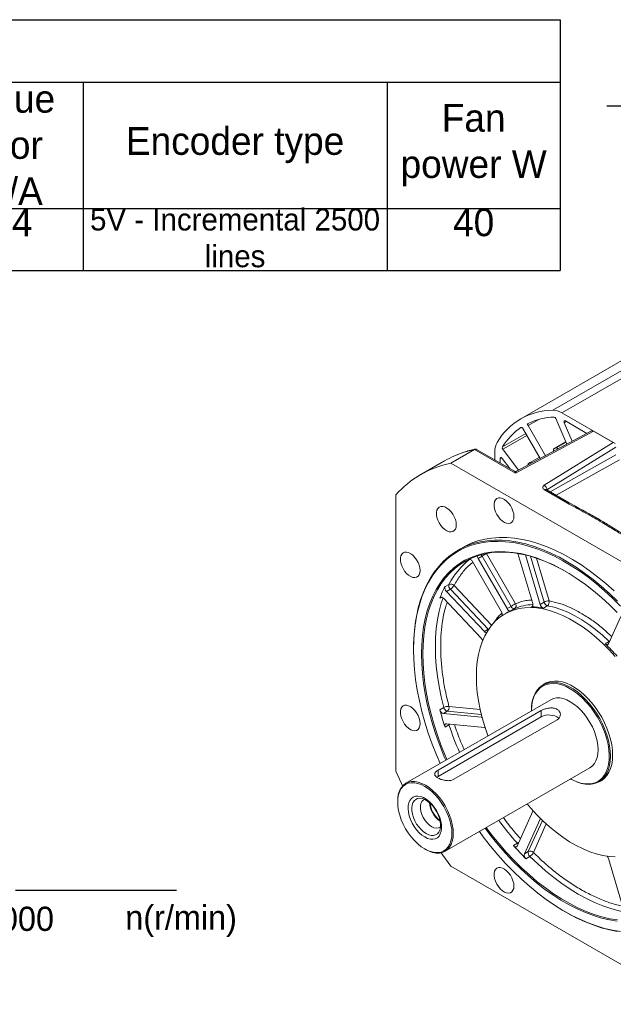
# Model space of a CAD drawing. Header units: inches. Extents: x 5451 to 9295, y -15947 to -4411.
# Tile 8 of 13: x 8607 to 8861, y -15683 to -15262. Entities that reach past the tile are written whole.
import ezdxf

# ---------------------------------------------------------------- set-up
doc = ezdxf.new("R2010")
doc.units = ezdxf.units.IN
doc.header["$MEASUREMENT"] = 0
doc.layers.add('尺寸标注', color=7, linetype='Continuous')
doc.layers.add('尺寸线', color=7, linetype='Continuous')
doc.styles.add('SLDTEXTSTYLE0', font='txt')

# ---------------------------------------------------------------- blocks, each defined once
blk = doc.blocks.new('*T49')
at = {"color": 0, "lineweight": -2}
for p, q in [((0, 0), (74.06, 0)), ((0, 0), (0, -26.66)), ((74.06, 0), (162.93, 0)), ((162.93, 0), (236.99, 0)), ((236.99, 0), (340.68, 0)), ((340.68, 0), (414.74, 0)), ((414.74, 0), (488.8, 0)), ((488.8, 0), (562.86, 0)), ((562.86, 0), (651.73, 0)), ((651.73, 0), (725.79, 0)), ((725.79, 0), (814.66, 0)), ((814.66, 0), (888.72, 0)), ((888.72, 0), (962.78, 0)), ((962.78, 0), (1036.84, 0)), ((1036.84, 0), (1166.84, 0)), ((1166.84, 0), (1240.9, 0)), ((1240.9, 0), (1240.9, -26.66)), ((0, -26.66), (74.06, -26.66)), ((0, -26.66), (0, -50.65)), ((74.06, -26.66), (162.93, -26.66)), ((162.93, -26.66), (236.99, -26.66)), ((162.93, -26.66), (162.93, -50.65)), ((236.99, -26.66), (340.68, -26.66)), ((340.68, -26.66), (414.74, -26.66)), ((340.68, -26.66), (340.68, -50.65)), ((414.74, -26.66), (488.8, -26.66)), ((414.74, -26.66), (414.74, -50.65)), ((488.8, -26.66), (562.86, -26.66)), ((488.8, -26.66), (488.8, -50.65)), ((562.86, -26.66), (651.73, -26.66)), ((651.73, -26.66), (725.79, -26.66)), ((651.73, -26.66), (651.73, -50.65)), ((725.79, -26.66), (814.66, -26.66)), ((814.66, -26.66), (888.72, -26.66)), ((814.66, -26.66), (814.66, -50.65)), ((888.72, -26.66), (962.78, -26.66)), ((888.72, -26.66), (888.72, -50.65)), ((962.78, -26.66), (1036.84, -26.66)), ((962.78, -26.66), (962.78, -50.65)), ((1036.84, -26.66), (1166.84, -26.66)), ((1036.84, -26.66), (1036.84, -50.65)), ((1166.84, -26.66), (1240.9, -26.66)), ((1166.84, -26.66), (1166.84, -50.65)), ((1240.9, -26.66), (1240.9, -50.65)), ((0, -50.65), (74.06, -50.65)), ((0, -50.65), (0, -80.71)), ((74.06, -50.65), (162.93, -50.65)), ((74.06, -50.65), (74.06, -80.71)), ((162.93, -50.65), (236.99, -50.65)), ((162.93, -50.65), (162.93, -80.71)), ((236.99, -50.65), (340.68, -50.65)), ((236.99, -50.65), (236.99, -80.71)), ((340.68, -50.65), (340.68, -80.71)), ((414.74, -50.65), (414.74, -80.71)), ((488.8, -50.65), (562.86, -50.65)), ((488.8, -50.65), (488.8, -80.71)), ((562.86, -50.65), (651.73, -50.65)), ((562.86, -50.65), (562.86, -80.71)), ((651.73, -50.65), (725.79, -50.65)), ((651.73, -50.65), (651.73, -80.71)), ((725.79, -50.65), (814.66, -50.65)), ((725.79, -50.65), (725.79, -80.71)), ((814.66, -50.65), (814.66, -80.71)), ((888.72, -50.65), (888.72, -80.71)), ((962.78, -50.65), (962.78, -80.71)), ((1036.84, -50.65), (1036.84, -80.71)), ((1166.84, -50.65), (1166.84, -80.71)), ((1240.9, -50.65), (1240.9, -80.71)), ((0, -80.71), (74.06, -80.71)), ((0, -80.71), (0, -107.37)), ((74.06, -80.71), (162.93, -80.71)), ((74.06, -80.71), (74.06, -107.37)), ((162.93, -80.71), (236.99, -80.71)), ((162.93, -80.71), (162.93, -107.37)), ((236.99, -80.71), (340.68, -80.71)), ((236.99, -80.71), (236.99, -107.37)), ((340.68, -80.71), (414.74, -80.71)), ((340.68, -80.71), (340.68, -107.37)), ((414.74, -80.71), (488.8, -80.71)), ((414.74, -80.71), (414.74, -107.37)), ((488.8, -80.71), (562.86, -80.71)), ((488.8, -80.71), (488.8, -107.37)), ((562.86, -80.71), (651.73, -80.71)), ((562.86, -80.71), (562.86, -107.37)), ((651.73, -80.71), (725.79, -80.71)), ((651.73, -80.71), (651.73, -107.37)), ((725.79, -80.71), (814.66, -80.71)), ((725.79, -80.71), (725.79, -107.37)), ((814.66, -80.71), (888.72, -80.71)), ((814.66, -80.71), (814.66, -107.37)), ((888.72, -80.71), (962.78, -80.71)), ((888.72, -80.71), (888.72, -107.37)), ((962.78, -80.71), (1036.84, -80.71)), ((962.78, -80.71), (962.78, -107.37)), ((1036.84, -80.71), (1166.84, -80.71)), ((1036.84, -80.71), (1036.84, -107.37)), ((1166.84, -80.71), (1240.9, -80.71)), ((1166.84, -80.71), (1166.84, -107.37)), ((1240.9, -80.71), (1240.9, -107.37)), ((0, -107.37), (74.06, -107.37)), ((74.06, -107.37), (162.93, -107.37)), ((162.93, -107.37), (236.99, -107.37)), ((236.99, -107.37), (340.68, -107.37)), ((340.68, -107.37), (414.74, -107.37)), ((414.74, -107.37), (488.8, -107.37)), ((488.8, -107.37), (562.86, -107.37)), ((562.86, -107.37), (651.73, -107.37)), ((651.73, -107.37), (725.79, -107.37)), ((725.79, -107.37), (814.66, -107.37)), ((814.66, -107.37), (888.72, -107.37)), ((888.72, -107.37), (962.78, -107.37)), ((962.78, -107.37), (1036.84, -107.37)), ((1036.84, -107.37), (1166.84, -107.37)), ((1166.84, -107.37), (1240.9, -107.37))]:
    blk.add_line(p, q, dxfattribs=at)
at = {"color": 0}
for s, insert, char_height, width, attachment_point in [('Motor specifications', (620.45, -13.33), 11.8497, 1240.7847, 5), ('No. of motor poles', (925.75, -53.69), 11.8497, 73.9403, 5), ('Torque factor Nm/A', (999.81, -53.69), 11.8497, 73.9403, 5), ('Power KW', (81.47, -38.65), 11.848, 162.8127, 5), ('Speed rpm', (251.81, -38.65), 11.848, 177.6248, 5), ('Current A', (570.26, -38.65), 11.848, 162.8127, 5), ('Torque N.m', (733.2, -38.65), 11.848, 162.8127, 5), ('Inertia Kg.m²', (851.69, -53.69), 11.8497, 73.9403, 5), ('Fan power W', (1203.87, -53.69), 11.8497, 73.9403, 5), ('{\\H0.9091x;Frequency} Hz', (377.71, -53.69), 11.8479, 73.9403, 5), ('Voltage V', (451.77, -53.69), 11.848, 73.9403, 5), ('Encoder type', (1101.84, -53.69), 11.8497, 129.88, 5), ('{\\H0.7955x;Operational rating}', (37.03, -50.71), 11.8479, 73.9403, 2), ('{\\H0.7955x;30 minutes overload}', (118.5, -50.71), 11.8479, 88.7524, 2), ('{\\H0.7955x;Operational rating}', (199.96, -50.71), 11.8479, 73.9403, 2), ('{\\H0.7955x;Max mechanical speed}', (288.84, -50.71), 11.8479, 103.5644, 2), ('{\\H0.7955x;Operational rating}', (525.83, -50.71), 11.8479, 73.9403, 2), ('{\\H0.7955x;30 minutes overload}', (607.29, -50.71), 11.8479, 88.7524, 2), ('{\\H0.7955x;Operational rating}', (688.76, -50.71), 11.8479, 73.9403, 2), ('{\\H0.7955x;30 minutes overload}', (770.23, -50.71), 11.8479, 88.7524, 2), ('{\\H0.7955x;5V - Incremental 2500 lines}', (1101.84, -80.77), 11.8497, 129.88, 2), ('11', (37.03, -80.77), 11.848, 73.9403, 2), ('15', (118.5, -80.77), 11.848, 88.7524, 2), ('1500', (199.96, -80.77), 11.848, 73.9403, 2), ('6000', (288.84, -80.77), 11.848, 103.5644, 2), ('100', (377.71, -80.77), 11.848, 73.9403, 2), ('380', (451.77, -80.77), 11.848, 73.9403, 2), ('21.6', (525.83, -80.77), 11.848, 73.9403, 2), ('29.1', (607.29, -80.77), 11.848, 88.7524, 2), ('70', (688.76, -80.77), 11.848, 73.9403, 2), ('96', (770.23, -80.77), 11.848, 88.7524, 2), ('0.0605', (851.69, -80.77), 11.85, 73.9403, 2), ('44444', (925.75, -80.77), 0.18, 73.9403, 2), ('3.24', (999.81, -80.77), 11.85, 73.9403, 2), ('40', (1203.87, -80.77), 11.85, 73.9403, 2)]:
    blk.add_mtext(s, dxfattribs=dict(at, insert=insert, char_height=char_height, width=width, attachment_point=attachment_point))

msp = doc.modelspace()

# ---------------------------------------------------------------- linework, layer by layer
at = {"color": 7, "linetype": 'Continuous', "lineweight": 15}
for p, q in [((8943.3083, -15362.159), (8821.6859, -15432.3527)), ((8839.3277, -15429.8076), (8862.1223, -15442.9634)), ((8841.4195, -15443.1856), (8836.7366, -15432.2338)), ((8840.2884, -15433.9868), (8843.6975, -15441.9596)), ((8849.9886, -15438.5737), (8840.7615, -15433.2484)), ((8819.4191, -15455.5365), (8852.7892, -15437.5768)), ((8852.0025, -15437.4898), (8819.8356, -15454.8019)), ((8830.0058, -15449.3284), (8822.6053, -15436.5103)), ((8824.8053, -15435.2392), (8832.2442, -15448.1237)), ((8852.7892, -15437.5768), (8861.2731, -15442.4733)), ((8861.2731, -15442.4733), (8831.7356, -15460.7544)), ((8840.9866, -15442.1733), (8835.8531, -15445.1361)), ((8791.739, -15451.3144), (8801.9213, -15445.4377)), ((8801.9213, -15445.4377), (8819.4191, -15455.5365)), ((8819.0604, -15454.7887), (8802.8241, -15445.418)), ((8810.6449, -15446.3794), (8810.6449, -15449.9318)), ((8814.0405, -15445.3467), (8820.7556, -15454.3068)), ((8832.9058, -15462.6908), (8862.4051, -15444.4333)), ((8835.8988, -15446.1568), (8835.8146, -15445.9889)), ((8835.8954, -15445.1164), (8836.7722, -15444.7966)), ((8789.0884, -15450.3349), (8778.906, -15456.2116)), ((8791.739, -15451.3144), (8894.039, -15510.3563)), ((8812.9077, -15449.3412), (8812.9077, -15451.2377)), ((8817.0097, -15453.6052), (8813.7835, -15449.3003)), ((8824.9005, -15451.6556), (8825.6156, -15451.0557)), ((8829.6545, -15448.7199), (8825.6541, -15451.0287)), ((8831.7938, -15462.6785), (8841.6411, -15468.3618)), ((8842.4409, -15468.2827), (8832.5936, -15462.5993)), ((8768.2185, -15583.0504), (8768.2185, -15464.9036)), ((8796.9012, -15487.3913), (8794.9213, -15488.534)), ((8799.5982, -15492.3909), (8799.3964, -15492.5293)), ((8813.4528, -15514.9407), (8801.0332, -15493.4294)), ((8805.1303, -15491.0633), (8803.4332, -15492.0428)), ((8803.4332, -15492.0428), (8815.8528, -15513.554)), ((8805.1303, -15491.0633), (8817.5498, -15512.5746)), ((8807.0617, -15489.9481), (8819.4812, -15511.4594)), ((8826.8184, -15511.4208), (8820.4296, -15489.9202)), ((8823.6678, -15490.5748), (8829.9541, -15511.7305)), ((8791.0052, -15503.1644), (8789.3082, -15504.1438)), ((8791.5959, -15505.2689), (8789.8989, -15506.2483)), ((8789.8989, -15506.2483), (8806.1258, -15523.3762)), ((8791.5959, -15505.2689), (8807.8228, -15522.3967)), ((8804.8269, -15526.248), (8788.6, -15509.1202)), ((8815.8528, -15513.554), (8817.5498, -15512.5746)), ((8819.0947, -15513.5258), (8817.3977, -15514.5052)), ((8829.9541, -15511.7305), (8831.6512, -15510.7511)), ((8833.0588, -15512.3012), (8831.3617, -15513.2807)), ((8815.3938, -15515.5129), (8814.8281, -15515.8394)), ((8859.2179, -15528.62), (8864.5263, -15516.8829)), ((8806.1258, -15523.3762), (8807.8228, -15522.3967)), ((8775.8553, -15530.6699), (8775.8553, -15530.9964)), ((8857.8104, -15528.5454), (8859.5074, -15527.566)), ((8832.9018, -15545.1957), (8831.205, -15546.175)), ((8834.4912, -15552.5222), (8772.5487, -15588.2721)), ((8788.7996, -15555.8339), (8787.1025, -15556.8134)), ((8786.3204, -15582.6555), (8830.4439, -15557.1899)), ((8830.4439, -15559.8845), (8786.3204, -15585.3502)), ((8790.2971, -15557.4628), (8788.6, -15558.4423)), ((8788.6, -15558.4423), (8804.8269, -15560.0449)), ((8837.2321, -15561.1077), (8793.1087, -15586.5733)), ((8826.2437, -15557.1395), (8826.2437, -15557.2822)), ((8830.4439, -15559.8845), (8830.4439, -15557.1899)), ((8789.3082, -15564.236), (8791.0052, -15563.2566)), ((8806.1258, -15564.4161), (8789.8989, -15562.8134)), ((8789.3442, -15617.3731), (8851.2868, -15581.6232)), ((8786.3204, -15585.3502), (8785.8262, -15585.6848)), ((8786.3204, -15582.6555), (8786.3204, -15585.3502)), ((8843.0392, -15586.3833), (8843.1628, -15586.4547)), ((8855.1386, -15587.644), (8856.8354, -15586.6647)), ((8769.067, -15595.9664), (8769.067, -15596.2929)), ((8820.097, -15615.1181), (8826.8184, -15600.2567)), ((8829.9541, -15603.5666), (8823.2327, -15618.4279)), ((8820.267, -15613.9395), (8818.57, -15614.919)), ((8780.6574, -15616.3752), (8780.9401, -15616.5385)), ((8823.2327, -15618.4279), (8824.9298, -15617.4485)), ((8823.8948, -15620.5395), (8825.5919, -15619.56)), ((8894.039, -15682.831), (8791.739, -15623.7891)), ((8865.9393, -15643.0758), (8859.2179, -15620.456)), ((8840.5917, -15643.1631), (8840.8744, -15643.3264))]:
    msp.add_line(p, q, dxfattribs=at)
at = {"color": 8, "linetype": 'Continuous', "lineweight": 15}
for p, q in [((8945.9506, -15364.8547), (8835.4084, -15428.6536)), ((8839.3277, -15429.8076), (8947.1965, -15367.5516)), ((8824.8053, -15435.2392), (8829.4146, -15432.579)), ((8841.1647, -15433.4811), (8840.2884, -15433.9868)), ((8823.8271, -15438.6265), (8813.8515, -15444.3839)), ((8821.7897, -15436.0584), (8821.8218, -15436.0398)), ((8814.0405, -15445.3467), (8824.2913, -15439.4305)), ((8835.8954, -15445.1164), (8840.9883, -15442.1771)), ((8841.0521, -15442.3264), (8836.7722, -15444.7966)), ((8839.9024, -15444.0021), (8841.3992, -15443.1382)), ((8813.4736, -15449.0145), (8812.9077, -15449.3412)), ((8834.316, -15463.5934), (8862.4051, -15447.783)), ((8863.869, -15449.8757), (8836.8611, -15465.0623)), ((8832.8369, -15462.7398), (8832.9058, -15462.6908)), ((8832.9058, -15462.6908), (8832.9058, -15462.7795)), ((8799.3964, -15492.5293), (8799.4723, -15492.4855)), ((8825.8225, -15491.1356), (8831.6512, -15510.7511)), ((8828.3993, -15491.9326), (8833.8278, -15510.2014)), ((8793.1602, -15503.6586), (8809.242, -15520.6332)), ((8787.1025, -15509.0206), (8787.7844, -15508.627)), ((8826.2748, -15512.7783), (8826.7869, -15512.4827)), ((8807.8228, -15522.3967), (8808.0272, -15522.2679)), ((8807.8228, -15522.3967), (8807.8932, -15522.4679)), ((8859.5074, -15527.566), (8859.6409, -15527.6848)), ((8790.9955, -15555.3528), (8804.3281, -15556.6696)), ((8790.2971, -15557.4628), (8804.8466, -15558.8998)), ((8804.8269, -15560.0449), (8805.0979, -15559.8886)), ((8830.9567, -15604.1227), (8824.9298, -15617.4485)), ((8832.6295, -15605.6871), (8827.1064, -15617.8988)), ((8829.9541, -15603.5666), (8830.2253, -15603.4101))]:
    msp.add_line(p, q, dxfattribs=at)
msp.add_line((8605.6542, -15634.0391), (8674.53, -15634.0391))
at = {"color": 7, "linetype": 'Continuous', "lineweight": 15, "flags": 128}
for points in [[(8824.8053, -15435.2392), (8824.7334, -15435.096), (8824.6806, -15434.9492), (8824.6489, -15434.8049), (8824.6397, -15434.6687), (8824.6534, -15434.5462), (8824.6894, -15434.4424), (8824.7462, -15434.3615), (8824.8216, -15434.3066)], [(8840.7615, -15433.2484), (8840.6112, -15433.1851), (8840.4717, -15433.1733), (8840.353, -15433.2139), (8840.2637, -15433.3039), (8840.2102, -15433.4369), (8840.1963, -15433.6033), (8840.223, -15433.7911), (8840.2884, -15433.9868)], [(8821.7897, -15436.0584), (8821.8748, -15436.0205), (8821.9733, -15436.0117), (8822.0812, -15436.0324), (8822.194, -15436.0817), (8822.3074, -15436.1577), (8822.4166, -15436.2573), (8822.5172, -15436.3764), (8822.6053, -15436.5103)], [(8835.8146, -15445.9889), (8835.7533, -15445.8468), (8835.7111, -15445.704), (8835.6898, -15445.5661), (8835.6902, -15445.4382), (8835.7121, -15445.3253), (8835.7549, -15445.2318), (8835.8168, -15445.1613), (8835.8954, -15445.1164)], [(8812.9077, -15449.3412), (8812.928, -15449.1793), (8812.9875, -15449.0526), (8813.0819, -15448.9701), (8813.2045, -15448.9377), (8813.3464, -15448.9577), (8813.4974, -15449.0288), (8813.6467, -15449.1458), (8813.7835, -15449.3003)], [(8825.6156, -15451.0557), (8825.6937, -15451.01), (8825.7858, -15450.9916), (8825.8881, -15451.0013), (8825.9968, -15451.0386), (8826.1077, -15451.1023), (8826.2165, -15451.1897), (8826.3191, -15451.2975), (8826.3277, -15451.3079)], [(8818.773, -15474.0849), (8818.6738, -15472.9744), (8818.3808, -15471.8012), (8817.9078, -15470.6204), (8817.2769, -15469.487), (8816.5176, -15468.4542), (8815.6653, -15467.5701), (8814.76, -15466.8762), (8813.8439, -15466.4049), (8812.9599, -15466.1781), (8812.1494, -15466.2066), (8811.4502, -15466.489), (8810.895, -15467.0121), (8810.5098, -15467.7513), (8810.3125, -15468.6723), (8810.3125, -15469.7318), (8810.5098, -15470.8804), (8810.895, -15472.0643), (8811.4502, -15473.2283), (8812.1494, -15474.3177), (8812.9599, -15475.2818), (8813.8439, -15476.0755), (8814.76, -15476.6615), (8815.6653, -15477.0126), (8816.5176, -15477.1123), (8817.2769, -15476.956), (8817.9078, -15476.5509), (8818.3808, -15475.916), (8818.6738, -15475.081), (8818.773, -15474.0849)], [(8794.1316, -15477.7227), (8794.0324, -15476.6121), (8793.7395, -15475.439), (8793.2665, -15474.2581), (8792.6356, -15473.1248), (8791.8763, -15472.0919), (8791.024, -15471.2079), (8790.1187, -15470.5139), (8789.2026, -15470.0426), (8788.3186, -15469.8159), (8787.5081, -15469.8444), (8786.8089, -15470.1267), (8786.2537, -15470.6498), (8785.8684, -15471.3891), (8785.6712, -15472.31), (8785.6712, -15473.3695), (8785.8684, -15474.5181), (8786.2537, -15475.7021), (8786.8089, -15476.866), (8787.5081, -15477.9555), (8788.3186, -15478.9196), (8789.2026, -15479.7132), (8790.1187, -15480.2993), (8791.024, -15480.6504), (8791.8763, -15480.7501), (8792.6356, -15480.5937), (8793.2665, -15480.1886), (8793.7395, -15479.5537), (8794.0324, -15478.7187), (8794.1316, -15477.7227)], [(8775.8553, -15530.6699), (8775.8804, -15528.5959), (8776.0814, -15524.5414), (8776.4828, -15520.6218), (8777.0833, -15516.8494), (8777.8811, -15513.2357), (8778.8737, -15509.792), (8780.0581, -15506.5289), (8781.4305, -15503.4564), (8782.9868, -15500.5841), (8784.7221, -15497.9208), (8786.6311, -15495.4748), (8788.7079, -15493.2537), (8790.946, -15491.2642), (8793.3386, -15489.5126), (8795.8782, -15488.0043), (8798.5569, -15486.7439), (8801.3666, -15485.7353), (8804.2985, -15484.9817), (8807.3436, -15484.4853), (8810.4924, -15484.2477), (8813.7353, -15484.2697), (8817.0621, -15484.5512), (8820.4626, -15485.0912), (8823.9264, -15485.8882), (8827.4426, -15486.9396), (8831.0005, -15488.2423), (8834.5889, -15489.7922), (8838.197, -15491.5844), (8841.8134, -15493.6136), (8845.427, -15495.8733), (8849.0266, -15498.3566), (8852.6011, -15501.0558), (8856.1396, -15503.9627), (8859.6309, -15507.0681), (8863.0644, -15510.3626)], [(8775.8553, -15530.9964), (8775.9554, -15526.8969), (8776.2554, -15522.9257), (8776.7543, -15519.0949), (8777.4507, -15515.4165), (8778.3424, -15511.9018), (8779.4265, -15508.5617), (8780.6999, -15505.4064), (8782.1584, -15502.4458), (8783.7977, -15499.689), (8785.6127, -15497.1445), (8787.5977, -15494.8201), (8789.7466, -15492.7232), (8792.0527, -15490.8601), (8794.509, -15489.2366), (8797.1079, -15487.8577), (8799.8412, -15486.7277), (8802.7006, -15485.8501), (8805.6773, -15485.2275), (8808.762, -15484.862), (8811.9451, -15484.7547), (8815.2169, -15484.9058), (8818.5673, -15485.3149), (8821.9858, -15485.9808), (8825.462, -15486.9013), (8828.985, -15488.0737), (8832.544, -15489.4943), (8836.128, -15491.1588), (8839.7259, -15493.0619), (8843.3266, -15495.1978), (8846.9189, -15497.5599), (8850.4918, -15500.141), (8854.0342, -15502.9329), (8857.5351, -15505.9271), (8860.9838, -15509.1144), (8864.3695, -15512.4848)], [(8861.6108, -15505.9254), (8858.1195, -15502.82), (8854.5811, -15499.9131), (8851.0065, -15497.2139), (8847.4069, -15494.7306), (8843.7933, -15492.4709), (8840.1769, -15490.4417), (8836.5688, -15488.6495), (8832.9804, -15487.0996), (8829.4225, -15485.7969), (8825.9063, -15484.7455), (8822.4425, -15483.9485), (8819.042, -15483.4085), (8815.7152, -15483.127), (8812.4723, -15483.105), (8809.3235, -15483.3426), (8806.2785, -15483.839), (8803.3465, -15484.5926), (8800.5369, -15485.6012), (8797.8581, -15486.8616), (8796.9012, -15487.3913)], [(8778.6677, -15497.2561), (8778.5685, -15496.1456), (8778.2756, -15494.9724), (8777.8026, -15493.7916), (8777.1717, -15492.6582), (8776.4124, -15491.6254), (8775.5601, -15490.7414), (8774.6548, -15490.0474), (8773.7387, -15489.5761), (8772.8547, -15489.3493), (8772.0442, -15489.3778), (8771.3449, -15489.6602), (8770.7897, -15490.1833), (8770.4045, -15490.9226), (8770.2073, -15491.8435), (8770.2073, -15492.903), (8770.4045, -15494.0516), (8770.7897, -15495.2355), (8771.3449, -15496.3995), (8772.0442, -15497.4889), (8772.8547, -15498.453), (8773.7387, -15499.2467), (8774.6548, -15499.8328), (8775.5601, -15500.1838), (8776.4124, -15500.2836), (8777.1717, -15500.1272), (8777.8026, -15499.7221), (8778.2756, -15499.0872), (8778.5685, -15498.2522), (8778.6677, -15497.2561)], [(8862.8942, -15515.1758), (8859.5927, -15511.9099), (8856.2294, -15508.8282), (8852.8151, -15505.9408), (8849.3611, -15503.2569), (8845.8786, -15500.7856), (8842.3789, -15498.5346), (8838.8736, -15496.5115), (8835.3739, -15494.7228), (8831.8914, -15493.1744), (8828.4374, -15491.8713), (8825.0231, -15490.8177), (8821.6597, -15490.0171), (8818.3582, -15489.4721), (8815.1294, -15489.1845), (8811.9837, -15489.1552), (8808.9314, -15489.3843), (8805.9825, -15489.871), (8803.1466, -15490.6139), (8800.4329, -15491.6104), (8797.8504, -15492.8573), (8795.4074, -15494.3505), (8793.1119, -15496.0852), (8790.9713, -15498.0557), (8788.9927, -15500.2556), (8787.1826, -15502.6777), (8785.5467, -15505.3141), (8784.0906, -15508.1562), (8782.8188, -15511.1947), (8781.7356, -15514.4197), (8780.8444, -15517.8208), (8780.1483, -15521.3867), (8779.6494, -15525.106), (8779.3495, -15528.9664), (8779.2494, -15532.9553), (8779.3495, -15537.0598), (8779.6494, -15541.2664), (8780.1483, -15545.5615), (8780.8444, -15549.931), (8781.7356, -15554.3607), (8782.8188, -15558.8361), (8784.0906, -15563.3426), (8785.5467, -15567.8655), (8787.1826, -15572.3901), (8788.9927, -15576.9017), (8789.6378, -15578.4091)], [(8840.9416, -15497.6764), (8839.1645, -15496.6795), (8835.681, -15494.899), (8832.2145, -15493.3577), (8828.7764, -15492.0606), (8825.3779, -15491.0119), (8822.03, -15490.215), (8818.7437, -15489.6725), (8815.5297, -15489.3862), (8812.3985, -15489.357), (8809.3603, -15489.5851), (8806.425, -15490.0696), (8803.6021, -15490.809), (8800.901, -15491.8009), (8798.3304, -15493.0421), (8795.8986, -15494.5284), (8793.6137, -15496.2551), (8791.483, -15498.2165), (8789.5135, -15500.4063), (8787.7117, -15502.8172), (8786.0834, -15505.4414), (8784.6339, -15508.2704), (8783.368, -15511.295), (8782.2898, -15514.5051), (8781.4028, -15517.8905), (8780.7098, -15521.44), (8780.2133, -15525.1422), (8779.9147, -15528.9847), (8779.8151, -15532.9553), (8779.9147, -15537.0409), (8780.2133, -15541.2281), (8780.7098, -15545.5034), (8781.4028, -15549.8528), (8782.2898, -15554.262), (8783.368, -15558.7168), (8784.6339, -15563.2025), (8786.0834, -15567.7046), (8787.7117, -15572.2084), (8789.5135, -15576.6992), (8790.1246, -15578.1282)], [(8799.3964, -15492.5293), (8799.5664, -15492.4512), (8799.7636, -15492.4318), (8799.9799, -15492.4719), (8800.2065, -15492.5699), (8800.4343, -15492.7218), (8800.6538, -15492.9214), (8800.8562, -15493.1605), (8801.0332, -15493.4294)], [(8805.1303, -15491.0633), (8805.3664, -15490.927), (8805.6241, -15490.7783), (8805.8937, -15490.6227), (8806.1646, -15490.4662), (8806.4265, -15490.315), (8806.6694, -15490.1747), (8806.8839, -15490.0509), (8807.0617, -15489.9481)], [(8787.1025, -15509.0206), (8787.2012, -15508.8396), (8787.3392, -15508.709), (8787.511, -15508.6343), (8787.7095, -15508.6184), (8787.9267, -15508.6619), (8788.1537, -15508.7632), (8788.3812, -15508.9181), (8788.6, -15509.1202)], [(8807.6495, -15568.0138), (8807.559, -15567.7662), (8806.2955, -15564.045), (8805.2157, -15560.3354), (8804.325, -15556.6555), (8803.6277, -15553.023), (8803.1272, -15549.4559), (8802.8259, -15545.9714), (8802.7253, -15542.5865), (8802.8259, -15539.3178), (8803.1272, -15536.181), (8803.6277, -15533.1916), (8804.325, -15530.3641), (8805.2157, -15527.7123), (8806.2955, -15525.249), (8807.559, -15522.9863), (8809.0002, -15520.9352), (8810.612, -15519.1057), (8812.3865, -15517.5067), (8814.3152, -15516.146), (8816.3886, -15515.0303), (8818.5966, -15514.1649), (8820.9285, -15513.554), (8823.3728, -15513.2008), (8825.9178, -15513.1068), (8828.551, -15513.2725), (8831.2595, -15513.6972), (8834.0302, -15514.3788), (8836.8496, -15515.3138), (8839.7039, -15516.4979), (8842.5792, -15517.9252), (8845.4615, -15519.5887), (8848.3369, -15521.4804), (8851.1912, -15523.591), (8854.0105, -15525.9103), (8856.7812, -15528.427), (8859.4897, -15531.1287), (8862.1229, -15534.0024)], [(8817.5498, -15512.5746), (8817.7859, -15512.4383), (8818.0437, -15512.2895), (8818.3132, -15512.1339), (8818.5841, -15511.9775), (8818.8461, -15511.8263), (8819.0889, -15511.686), (8819.3034, -15511.5621), (8819.4812, -15511.4594)], [(8826.2748, -15512.7783), (8826.4555, -15512.7536), (8826.6122, -15512.6784), (8826.7392, -15512.5552), (8826.8323, -15512.3883), (8826.888, -15512.1838), (8826.9044, -15511.9487), (8826.8809, -15511.6913), (8826.8184, -15511.4208)], [(8859.5074, -15527.566), (8856.6413, -15524.9249), (8853.7209, -15522.4946), (8850.7614, -15520.2879), (8847.7785, -15518.3163), (8844.7877, -15516.5902), (8841.8048, -15515.1186), (8838.8453, -15513.9093), (8835.9249, -15512.9685), (8833.0588, -15512.3012)], [(8787.1934, -15579.8199), (8785.6127, -15576.1112), (8783.7977, -15571.4718), (8782.1584, -15566.8227), (8780.6999, -15562.1785), (8779.4265, -15557.5534), (8778.3424, -15552.9618), (8777.4507, -15548.4179), (8776.7543, -15543.9356), (8776.2554, -15539.5289), (8775.9554, -15535.2114), (8775.8553, -15530.9964)], [(8857.8104, -15528.5454), (8858.0171, -15528.7211), (8858.2293, -15528.8543), (8858.4395, -15528.9404), (8858.6402, -15528.9764), (8858.8246, -15528.9608), (8858.9859, -15528.8944), (8859.1186, -15528.7794), (8859.2179, -15528.62)], [(8843.1628, -15586.4547), (8844.0883, -15586.9601), (8845.9105, -15587.783), (8847.7006, -15588.361), (8849.4376, -15588.6876), (8851.1011, -15588.7588), (8852.6717, -15588.5739), (8854.1309, -15588.135), (8855.4616, -15587.4473), (8856.6482, -15586.5187), (8857.6768, -15585.3603), (8858.5354, -15583.9855), (8859.2138, -15582.4105), (8859.7042, -15580.6538), (8860.0007, -15578.736), (8860.1, -15576.6795), (8860.0007, -15574.5084), (8859.7042, -15572.2483), (8859.2138, -15569.9256), (8858.5354, -15567.5675), (8857.6768, -15565.2017), (8856.6482, -15562.8559), (8855.4616, -15560.5577), (8854.1309, -15558.3339), (8852.6717, -15556.2106), (8851.1011, -15554.2128), (8849.4376, -15552.3639), (8847.7006, -15550.6854), (8845.9105, -15549.1972), (8844.0883, -15547.9167), (8842.2554, -15546.8588), (8840.4332, -15546.036), (8838.6431, -15545.458), (8836.9061, -15545.1314), (8835.2425, -15545.0601), (8833.672, -15545.245), (8832.2128, -15545.684), (8830.8821, -15546.3717), (8829.6954, -15547.3003), (8828.6668, -15548.4587), (8827.8083, -15549.8335), (8827.1298, -15551.4084), (8826.6395, -15553.1652), (8826.3429, -15555.083), (8826.2437, -15557.1395), (8826.2437, -15557.1395)], [(8826.2445, -15557.2818), (8826.25, -15556.9399), (8826.4014, -15554.9166), (8826.753, -15553.0408), (8827.3005, -15551.3353), (8828.0372, -15549.8209), (8828.9541, -15548.5159), (8830.0402, -15547.4361), (8831.2823, -15546.5947), (8832.6652, -15546.0019), (8834.1723, -15545.6649), (8835.7852, -15545.5877), (8837.4843, -15545.7713), (8839.249, -15546.2135), (8841.0579, -15546.9088), (8842.889, -15547.849)], [(8831.2053, -15546.1748), (8831.6998, -15545.8305), (8833.0338, -15545.141), (8834.4967, -15544.701), (8836.0712, -15544.5156), (8837.7389, -15544.5871), (8839.4803, -15544.9145), (8841.2748, -15545.494), (8843.1016, -15546.3188), (8844.9391, -15547.3794), (8846.7659, -15548.6631), (8848.5605, -15550.1551), (8850.3018, -15551.8377), (8851.9695, -15553.6913), (8853.544, -15555.6941), (8855.0069, -15557.8227), (8856.3409, -15560.052), (8857.5305, -15562.356), (8858.5617, -15564.7077), (8859.4224, -15567.0794), (8860.1026, -15569.4434), (8860.5942, -15571.772), (8860.8914, -15574.0378), (8860.9909, -15576.2142)], [(8842.889, -15547.849), (8844.7201, -15549.0225), (8846.529, -15550.4151), (8848.2937, -15552.0099), (8849.9928, -15553.7875), (8851.6057, -15555.7264), (8853.1127, -15557.8031), (8854.4957, -15559.9922), (8855.7378, -15562.2673), (8856.8239, -15564.6008), (8857.7408, -15566.9642), (8858.4775, -15569.329), (8859.0249, -15571.6664), (8859.3765, -15573.948), (8859.528, -15576.1461), (8859.4774, -15578.2342), (8859.2255, -15580.1867), (8858.7753, -15581.98), (8858.1323, -15583.5924), (8857.3042, -15585.0043), (8856.3012, -15586.1985), (8855.1353, -15587.1605), (8853.8208, -15587.8787), (8852.3736, -15588.3444), (8850.8113, -15588.5518), (8849.1528, -15588.4985), (8847.4182, -15588.1852), (8845.6287, -15587.6155), (8843.8059, -15586.7965), (8843.04, -15586.3828)], [(8854.7684, -15573.9289), (8854.6667, -15572.0794), (8854.3636, -15570.1444), (8853.8641, -15568.1567), (8853.1768, -15566.1505), (8852.3135, -15564.1601), (8851.289, -15562.2195), (8850.1207, -15560.362), (8848.8287, -15558.6193), (8847.435, -15557.0212), (8845.9636, -15555.5951), (8844.4396, -15554.3654), (8842.889, -15553.3532), (8841.3384, -15552.5756), (8839.8144, -15552.0461), (8838.3429, -15551.7738), (8836.9493, -15551.7632), (8835.6573, -15552.0145), (8834.4912, -15552.5222)], [(8778.6677, -15562.7593), (8778.5685, -15561.6488), (8778.2756, -15560.4756), (8777.8026, -15559.2948), (8777.1717, -15558.1614), (8776.4124, -15557.1286), (8775.5601, -15556.2445), (8774.6548, -15555.5506), (8773.7387, -15555.0793), (8772.8547, -15554.8525), (8772.0442, -15554.881), (8771.3449, -15555.1634), (8770.7897, -15555.6865), (8770.4045, -15556.4257), (8770.2073, -15557.3467), (8770.2073, -15558.4062), (8770.4045, -15559.5548), (8770.7897, -15560.7387), (8771.3449, -15561.9026), (8772.0442, -15562.9921), (8772.8547, -15563.9562), (8773.7387, -15564.7499), (8774.6548, -15565.3359), (8775.5601, -15565.687), (8776.4124, -15565.7867), (8777.1717, -15565.6304), (8777.8026, -15565.2253), (8778.2756, -15564.5904), (8778.5685, -15563.7554), (8778.6677, -15562.7593)], [(8804.8269, -15560.0449), (8805.0146, -15560.0386), (8805.1285, -15560.0056)], [(8789.3082, -15564.236), (8789.2322, -15563.9434), (8789.2012, -15563.6641), (8789.2162, -15563.4095), (8789.2767, -15563.19), (8789.3801, -15563.0146), (8789.5224, -15562.8903), (8789.6977, -15562.8223), (8789.8989, -15562.8134)], [(8806.4423, -15564.5062), (8806.3288, -15564.461), (8806.1258, -15564.4161)], [(8851.2868, -15581.6232), (8851.289, -15581.622), (8852.3135, -15580.864), (8853.1768, -15579.8701), (8853.8641, -15578.6572), (8854.3636, -15577.2461), (8854.6667, -15575.661), (8854.7684, -15573.9289)], [(8860.9909, -15576.2142), (8860.8914, -15578.2759), (8860.5942, -15580.1985), (8860.1026, -15581.9596), (8859.4224, -15583.5386), (8858.5617, -15584.9168), (8857.5305, -15586.0781), (8856.3409, -15587.009), (8855.1389, -15587.6438)], [(8771.1514, -15589.4068), (8770.6605, -15588.3796), (8768.2185, -15583.0504)], [(8769.067, -15595.9664), (8769.1687, -15594.2343), (8769.4718, -15592.6492), (8769.9713, -15591.2381), (8770.6586, -15590.0252), (8771.5219, -15589.0313), (8772.5464, -15588.2734), (8773.7147, -15587.7644), (8775.0067, -15587.513), (8776.4004, -15587.5236), (8777.8718, -15587.796), (8779.3958, -15588.3255), (8780.9464, -15589.103), (8782.497, -15590.1153), (8784.021, -15591.345), (8785.4925, -15592.7711), (8786.8861, -15594.3691), (8788.1781, -15596.1119), (8789.3464, -15597.9694), (8790.371, -15599.91), (8791.2343, -15601.9004), (8791.9216, -15603.9066), (8792.421, -15605.8942), (8792.7242, -15607.8293), (8792.8258, -15609.6787), (8792.8258, -15609.6787)], [(8769.067, -15596.2929), (8769.1662, -15594.6021), (8769.4622, -15593.0546), (8769.9498, -15591.6771), (8770.6207, -15590.4931), (8771.4634, -15589.5229), (8772.4636, -15588.783), (8773.604, -15588.2861), (8774.8653, -15588.0408), (8776.2258, -15588.0511), (8777.6622, -15588.317), (8779.1499, -15588.8339), (8780.6636, -15589.5929), (8782.1772, -15590.5811), (8783.665, -15591.7815), (8785.1014, -15593.1736), (8786.4618, -15594.7337), (8787.7231, -15596.4349), (8788.8636, -15598.2482), (8789.8637, -15600.1425), (8790.7065, -15602.0856), (8791.3774, -15604.044), (8791.865, -15605.9843), (8792.1609, -15607.8733), (8792.2601, -15609.6787), (8792.1609, -15611.3696), (8791.865, -15612.917), (8791.3774, -15614.2945), (8790.7065, -15615.4785), (8789.8637, -15616.4487), (8788.8636, -15617.1886), (8787.7231, -15617.6855), (8786.4618, -15617.9309), (8785.1014, -15617.9205), (8783.665, -15617.6546), (8782.1772, -15617.1378), (8780.6636, -15616.3788), (8779.1499, -15615.3906), (8777.6622, -15614.1901), (8776.2258, -15612.798), (8774.8653, -15611.238), (8773.604, -15609.5368), (8772.4636, -15607.7235), (8771.4634, -15605.8291), (8770.6207, -15603.8861), (8769.9498, -15601.9276), (8769.4622, -15599.9873), (8769.1662, -15598.0983), (8769.067, -15596.2929)], [(8780.6636, -15611.2502), (8781.8729, -15611.8293), (8783.0475, -15612.154), (8784.1535, -15612.2149), (8785.1591, -15612.0104), (8786.0353, -15611.5462), (8786.7571, -15610.8357), (8787.3035, -15609.8995), (8787.6589, -15608.7643), (8787.8131, -15607.4629), (8787.7615, -15606.0326), (8787.5058, -15604.5148), (8787.0533, -15602.9529), (8786.4169, -15601.392), (8785.615, -15599.877), (8784.6707, -15598.4514), (8783.6111, -15597.1562), (8782.4667, -15596.0287), (8781.2705, -15595.1014), (8780.0567, -15594.4009), (8778.8604, -15593.9474), (8777.716, -15593.7539), (8776.6565, -15593.826), (8775.7121, -15594.1616), (8774.9102, -15594.751), (8774.2739, -15595.5774), (8773.8213, -15596.6168), (8773.5656, -15597.8395), (8773.5141, -15599.2103), (8773.6683, -15600.6897), (8774.0237, -15602.2351), (8774.5701, -15603.8021), (8775.2918, -15605.3456), (8776.1681, -15606.8213), (8777.1737, -15608.1866), (8778.2797, -15609.4023), (8779.4542, -15610.4334), (8780.6636, -15611.2502)], [(8781.2259, -15609.8009), (8782.3297, -15610.3233), (8783.3981, -15610.5993), (8784.3966, -15610.6203), (8785.2933, -15610.3854), (8786.0591, -15609.9023), (8786.6697, -15609.1864), (8787.1053, -15608.2608), (8787.3519, -15607.1553), (8787.4016, -15605.9053), (8787.2529, -15604.551), (8786.9104, -15603.136), (8786.3852, -15601.7058), (8785.6942, -15600.3062), (8784.8596, -15598.9824), (8783.9081, -15597.7768), (8782.8705, -15596.7282), (8781.78, -15595.8702), (8780.6717, -15595.2306), (8779.5812, -15594.8298), (8778.5436, -15594.6807), (8777.5922, -15594.7881), (8776.7576, -15595.1485), (8776.0665, -15595.7504), (8775.5413, -15596.5745), (8775.1989, -15597.5941), (8775.0501, -15598.7767), (8775.0998, -15600.0841), (8775.3464, -15601.4743), (8775.782, -15602.9026), (8776.3926, -15604.3233), (8777.1585, -15605.6905), (8778.0551, -15606.9603), (8779.0537, -15608.092), (8780.122, -15609.0491), (8781.2259, -15609.8009)], [(8780.6269, -15595.2096), (8780.0319, -15595.51), (8779.441, -15596.1082), (8779.0322, -15596.9328), (8778.8232, -15597.9477), (8778.8232, -15599.1087), (8779.0322, -15600.3649), (8779.441, -15601.6614), (8780.0319, -15602.9416), (8780.7789, -15604.1496), (8781.6494, -15605.2324), (8782.6054, -15606.143), (8783.6052, -15606.8413)], [(8862.1229, -15619.7327), (8859.4897, -15619.567), (8856.7812, -15619.1423), (8854.0105, -15618.4608), (8851.1912, -15617.5257), (8848.3369, -15616.3416), (8845.4615, -15614.9143), (8842.5792, -15613.2508), (8839.7039, -15611.3591), (8836.8496, -15609.2485), (8834.0302, -15606.9292), (8831.2595, -15604.4125), (8828.551, -15601.7108), (8825.9178, -15598.8371), (8824.445, -15597.1148)], [(8826.8184, -15600.2567), (8826.8809, -15600.0584), (8826.8985, -15599.9373)], [(8806.9201, -15607.2292), (8809.3603, -15610.4293), (8812.3985, -15614.1643), (8815.5297, -15617.7495), (8818.7437, -15621.1731), (8822.03, -15624.4239), (8825.3779, -15627.4914), (8828.7764, -15630.3656), (8832.2145, -15633.037), (8835.681, -15635.497), (8839.1645, -15637.7376), (8842.6537, -15639.7514), (8846.1372, -15641.5318), (8849.6037, -15643.0731), (8853.0418, -15644.3702), (8856.4403, -15645.419), (8859.7882, -15646.2159), (8863.0745, -15646.7584)], [(8830.139, -15603.3248), (8830.0535, -15603.4071), (8829.9541, -15603.5666)], [(8792.8258, -15609.6787), (8792.7242, -15611.4108), (8792.421, -15612.996), (8791.9216, -15614.4071), (8791.2343, -15615.62), (8790.371, -15616.6139), (8789.3464, -15617.3718), (8788.1781, -15617.8808), (8786.8861, -15618.1321), (8785.4925, -15618.1215), (8784.021, -15617.8492), (8782.497, -15617.3197), (8780.9464, -15616.5422), (8780.9401, -15616.5385)], [(8864.3695, -15651.6792), (8860.9838, -15651.1415), (8857.5351, -15650.3479), (8854.0342, -15649.3011), (8850.4918, -15648.0041), (8846.9189, -15646.4609), (8843.3266, -15644.6765), (8839.7259, -15642.6562), (8836.128, -15640.4063), (8832.544, -15637.9338), (8828.985, -15635.2462), (8825.462, -15632.352), (8821.9858, -15629.2601), (8818.5673, -15625.98), (8815.2169, -15622.5218), (8811.9451, -15618.8963), (8808.762, -15615.1147), (8805.6773, -15611.1885), (8803.9889, -15608.921)], [(8806.4333, -15607.5102), (8808.9314, -15610.788), (8811.9837, -15614.5403), (8815.1294, -15618.1421), (8818.3582, -15621.5815), (8821.6597, -15624.8474), (8825.0231, -15627.9291), (8828.4374, -15630.8166), (8831.8914, -15633.5004), (8835.3739, -15635.9718), (8838.8736, -15638.2227), (8842.3789, -15640.2458), (8845.8786, -15642.0345), (8849.3611, -15643.5829), (8852.8151, -15644.886), (8856.2294, -15645.9396), (8859.5927, -15646.7402), (8862.8942, -15647.2852)], [(8818.57, -15614.919), (8818.7854, -15615.131), (8819.0117, -15615.2975), (8819.2396, -15615.4117), (8819.4599, -15615.469), (8819.6636, -15615.467), (8819.8423, -15615.4058), (8819.9887, -15615.2879), (8820.097, -15615.1181)], [(8791.739, -15623.7891), (8788.345, -15619.01), (8787.6627, -15618.0152)], [(8818.773, -15632.2236), (8818.6738, -15631.113), (8818.3808, -15629.9399), (8817.9078, -15628.7591), (8817.2769, -15627.6257), (8816.5176, -15626.5929), (8815.6653, -15625.7088), (8814.76, -15625.0149), (8813.8439, -15624.5436), (8812.9599, -15624.3168), (8812.1494, -15624.3453), (8811.4502, -15624.6277), (8810.895, -15625.1507), (8810.5098, -15625.89), (8810.3125, -15626.811), (8810.3125, -15627.8705), (8810.5098, -15629.0191), (8810.895, -15630.203), (8811.4502, -15631.3669), (8812.1494, -15632.4564), (8812.9599, -15633.4205), (8813.8439, -15634.2142), (8814.76, -15634.8002), (8815.6653, -15635.1513), (8816.5176, -15635.251), (8817.2769, -15635.0947), (8817.9078, -15634.6896), (8818.3808, -15634.0547), (8818.6738, -15633.2197), (8818.773, -15632.2236)], [(8863.0644, -15651.6419), (8859.6309, -15650.9731), (8856.1396, -15650.0486), (8852.6011, -15648.871), (8849.0266, -15647.4442), (8845.427, -15645.7725), (8841.8134, -15643.8611), (8840.8744, -15643.3264)]]:
    msp.add_lwpolyline(points, dxfattribs=at)
at = {"color": 8, "linetype": 'Continuous', "lineweight": 15, "flags": 128}
for points in [[(8801.9213, -15445.4377), (8798.5273, -15446.2992), (8797.3239, -15446.6726)], [(8788.4545, -15508.9796), (8787.704, -15511.2693), (8786.8026, -15514.6759), (8786.0985, -15518.2498), (8785.5938, -15521.9791), (8785.2903, -15525.8513), (8785.1891, -15529.8537), (8785.2903, -15533.973), (8785.5938, -15538.1955), (8786.0985, -15542.5073), (8786.8026, -15546.894), (8787.704, -15551.3411), (8788.7996, -15555.8339)], [(8859.7739, -15527.3907), (8859.7351, -15527.4188), (8859.5074, -15527.566)], [(8790.9206, -15562.9143), (8790.9293, -15562.964), (8791.0052, -15563.2566)], [(8820.267, -15613.9395), (8820.4825, -15614.1515), (8820.5199, -15614.1829)], [(8825.5919, -15619.56), (8828.9345, -15622.7545), (8832.3347, -15625.7579), (8835.7812, -15628.5603), (8839.2624, -15631.1523), (8842.7669, -15633.5254), (8846.2831, -15635.6717), (8849.7993, -15637.5841), (8853.3038, -15639.2562), (8856.785, -15640.6825), (8860.2314, -15641.8584), (8863.6316, -15642.7798), (8865.9886, -15643.2736)]]:
    msp.add_lwpolyline(points, dxfattribs=at)
at = {"color": 7, "linetype": 'Continuous', "lineweight": 15}
for centre, radius, start, end in [((8835.6439, -15456.5381), 27.8855, 90.483902, 149.551349), ((8835.2909, -15436.2851), 7.6324, 58.068697, 89.117555), ((8836.8113, -15459.273), 27.6961, 91.684062, 115.65198), ((8835.8329, -15432.5234), 0.9489, 17.771742, 80.01824), ((8837.4383, -15458.9261), 27.7094, 124.384229, 148.344536), ((8818.2798, -15446.1209), 7.6393, 150.908678, 181.938539), ((8810.6998, -15487.8416), 43.2874, 107.999107, 119.950651), ((8814.7437, -15444.7087), 0.9494, 159.998039, 222.219263), ((8836.8136, -15445.5683), 0.7728, 21.996882, 93.070472), ((8800.6647, -15493.9128), 43.5234, 101.834103, 138.201125), ((8825.2844, -15452.0019), 0.5171, 137.942509, 195.246101), ((8830.5216, -15462.8098), 2.3872, 2.857369, 59.431528), ((8805.424, -15490.8415), 2.3251, 183.177399, 211.107157), ((8826.7417, -15524.0112), 42.3791, 152.043401, 159.284474), ((8791.2972, -15504.7207), 2.071, 163.826267, 227.531185), ((8792.9942, -15503.7412), 2.071, 163.826267, 227.531185), ((8791.7579, -15504.8276), 1.8256, 39.815595, 114.35018), ((8789.4589, -15501.6278), 4.2219, 300.409664, 331.247832), ((8833.7374, -15514.4273), 4.2269, 88.773888, 119.574316), ((8831.9394, -15510.7005), 1.9533, 304.96481, 14.805755), ((8825.1646, -15532.4462), 19.55, 113.408492, 119.985606), ((8817.2376, -15513.035), 1.4789, 200.545397, 276.214609), ((8818.9346, -15512.0556), 1.4789, 200.545397, 276.214609), ((8818.1797, -15512.2853), 1.5414, 306.414422, 32.397242), ((8826.0153, -15541.4088), 28.6317, 79.237942, 89.480646), ((8832.0843, -15511.2104), 2.1928, 193.721162, 250.75861), ((8833.7814, -15510.231), 2.1928, 193.721162, 250.75861), ((8812.0972, -15515.9472), 1.6884, 338.581769, 36.594092), ((8802.8576, -15528.0931), 2.6986, 18.898972, 43.132801), ((8807.2003, -15522.5087), 1.381, 218.91556, 262.711208), ((8797.5427, -15590.7372), 86.6025, 41.005308, 45.900185), ((8911.0667, -15524.0168), 128.2292, 194.818942, 198.279417), ((8789.2027, -15556.3854), 2.1433, 191.517561, 253.668157), ((8790.6819, -15559.1735), 3.8336, 85.308849, 119.407611), ((8790.8998, -15555.406), 2.1433, 191.517561, 253.668157), ((8789.2106, -15555.9326), 1.8767, 305.375733, 17.995099), ((8833.777, -15566.0019), 6.9665, 52.772325, 118.583982), ((8793.1557, -15595.7761), 10.5351, 184.124841, 235.857503), ((8792.8254, -15595.9667), 9.9242, 184.738189, 235.244159), ((8785.535, -15604.4233), 3.0937, 231.404867, 306.574962), ((8914.2336, -15529.62), 128.1695, 221.721945, 225.183555), ((8825.3162, -15618.9342), 2.1441, 166.34143, 228.476205), ((8827.0133, -15617.9548), 2.1441, 166.34143, 228.476205), ((8825.7116, -15619.1552), 1.8773, 42.012014, 114.610213), ((8823.6436, -15616.2628), 3.8298, 300.577724, 334.711755), ((8856.6355, -15621.239), 2.6985, 16.867176, 41.117358)]:
    msp.add_arc(centre, radius, start, end, dxfattribs=at)
at = {"color": 8, "linetype": 'Continuous', "lineweight": 15}
for centre, radius, start, end in [((8832.2624, -15463.3327), 0.8047, 65.692822, 125.608985), ((8842.1097, -15469.0161), 0.8047, 65.695185, 125.608586), ((8820.1265, -15518.2216), 32.7837, 128.161137, 152.658661), ((8807.3619, -15489.76), 2.5843, 195.298213, 210.286204), ((8827.5511, -15533.45), 21.6445, 91.731884, 112.99768), ((8793.241, -15567.2214), 4.5517, 111.288914, 119.418932), ((8923.5456, -15519.4004), 139.6077, 198.308839, 203.481122), ((8924.1691, -15521.3654), 139.1604, 216.493075, 221.700212), ((8817.9567, -15610.0275), 4.5432, 300.564541, 308.657371)]:
    msp.add_arc(centre, radius, start, end, dxfattribs=at)
at = {"color": 7, "linetype": 'Continuous', "lineweight": 15}
msp.add_ellipse((8852.7892, -15438.8835), major_axis=(-0.8008, 1.3858), ratio=0.57745275, start_param=5.49744403, end_param=6.26572138, dxfattribs=at)
for points, knots in [([(8802.2226, -15445.3396), (8801.3601, -15445.5261), (8799.7634, -15445.8714), (8798.2377, -15446.3749), (8797.5361, -15446.6064)], [0, 0, 0, 0, 0.54020929, 1, 1, 1, 1]), ([(8802.8233, -15445.4196), (8802.7532, -15445.385), (8802.6115, -15445.3151), (8802.3786, -15445.2937), (8802.1438, -15445.3278), (8801.9947, -15445.4015), (8801.9213, -15445.4377)], [0, 0, 0, 0, 0.25217554, 0.50978837, 0.75879666, 1, 1, 1, 1]), ([(8819.8387, -15454.8003), (8819.7786, -15454.8273), (8819.6558, -15454.8825), (8819.4511, -15454.9035), (8819.2449, -15454.8779), (8819.1214, -15454.8182), (8819.0604, -15454.7887)], [0, 0, 0, 0, 0.24245634, 0.49531145, 0.75060751, 1, 1, 1, 1]), ([(8831.7356, -15460.7544), (8831.5573, -15460.8918), (8831.1868, -15461.1773), (8831.0331, -15461.7238), (8831.2198, -15462.2669), (8831.6073, -15462.5448), (8831.7938, -15462.6785)], [0, 0, 0, 0, 0.24055309, 0.50000295, 0.7594468, 1, 1, 1, 1]), ([(8832.5992, -15462.6008), (8832.5882, -15462.5951), (8832.5464, -15462.5731), (8832.5341, -15462.556), (8832.541, -15462.5643), (8832.5411, -15462.5643)], [0, 0, 0, 0, 0.260283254, 0.993649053, 1, 1, 1, 1]), ([(8841.6411, -15468.3618), (8842.7288, -15468.9739), (8844.9609, -15470.23), (8848.3628, -15472.0463), (8851.7135, -15473.886), (8854.9109, -15475.731), (8858.0847, -15477.6568), (8861.2336, -15479.6206), (8863.4262, -15480.9189), (8864.5015, -15481.5556)], [0, 0, 0, 0, 0.14092158, 0.28920468, 0.42989734, 0.56992884, 0.70860231, 0.85708865, 1, 1, 1, 1]), ([(8865.3013, -15481.4764), (8864.2001, -15480.8241), (8862.1872, -15479.6316), (8859.4662, -15477.9395), (8857.1044, -15476.4957), (8855.077, -15475.2888), (8853.1947, -15474.2031), (8851.2276, -15473.1002), (8848.8104, -15471.7796), (8845.7905, -15470.164), (8843.6209, -15468.9454), (8842.4409, -15468.2827)], [0, 0, 0, 0, 0.14689943, 0.26853175, 0.36926148, 0.46457811, 0.53768305, 0.61589197, 0.71883154, 0.84707301, 1, 1, 1, 1]), ([(8830.4439, -15557.1899), (8830.8527, -15556.9827), (8831.67, -15556.5685), (8833.2262, -15556.1391), (8834.8402, -15555.9725), (8836.3703, -15556.1726), (8837.6028, -15556.7617), (8838.4055, -15557.6572), (8838.724, -15558.7419), (8838.5108, -15559.8648), (8837.9139, -15560.6672), (8837.3883, -15561.0068), (8837.2321, -15561.1077)], [0, 0, 0, 0, 0.10435095, 0.20859662, 0.31555663, 0.4244645, 0.5305067, 0.633509, 0.73766717, 0.84547785, 0.95410175, 1, 1, 1, 1]), ([(8793.1087, -15586.5733), (8792.6998, -15586.755), (8791.8826, -15587.1183), (8790.3264, -15587.1963), (8788.7123, -15586.9664), (8787.1823, -15586.4708), (8785.9497, -15585.8262), (8785.1471, -15585.1234), (8784.8286, -15584.4003), (8785.0417, -15583.6681), (8785.6387, -15583.0744), (8786.1643, -15582.7515), (8786.3204, -15582.6555)], [0, 0, 0, 0, 0.10435091, 0.20859579, 0.31555691, 0.42446474, 0.53050689, 0.63350915, 0.73766728, 0.84547791, 0.95410177, 1, 1, 1, 1])]:
    msp.add_open_spline(points, degree=3, knots=knots, dxfattribs=at)
at = {"color": 8, "linetype": 'Continuous', "lineweight": 15}
for points, knots in [([(8819.4191, -15455.5365), (8819.3559, -15455.3507), (8819.2311, -15454.9834), (8819.1168, -15454.8532), (8819.0604, -15454.7888)], [0, 0, 0, 0, 0.50589799, 1, 1, 1, 1]), ([(8819.8376, -15454.8068), (8819.7732, -15454.8677), (8819.6399, -15454.9936), (8819.4943, -15455.3516), (8819.4191, -15455.5365)], [0, 0, 0, 0, 0.48369194, 1, 1, 1, 1]), ([(8801.231, -15493.772), (8800.568, -15494.294), (8798.6204, -15495.8275), (8795.8673, -15499.0868), (8794.0624, -15502.135), (8793.1602, -15503.6586)], [0, 0, 0, 0, 0.20519813, 0.60272015, 1, 1, 1, 1]), ([(8819.4812, -15511.4594), (8820.8922, -15510.9123), (8823.0504, -15510.0756), (8825.5111, -15509.9363), (8826.3629, -15509.888)], [0, 0, 0, 0, 0.65380989, 1, 1, 1, 1]), ([(8833.8278, -15510.2014), (8835.2887, -15510.5321), (8838.2214, -15511.196), (8842.7855, -15512.9926), (8847.4145, -15515.3608), (8852.0429, -15518.337), (8856.4755, -15521.7012), (8859.2804, -15524.3004), (8860.6131, -15525.5353)], [0, 0, 0, 0, 0.16795798, 0.33717038, 0.50739371, 0.67760649, 0.84682426, 1, 1, 1, 1]), ([(8790.2283, -15510.8389), (8789.9632, -15511.6253), (8789.1669, -15513.9869), (8788.2943, -15518.3668), (8787.5986, -15523.9102), (8787.3779, -15529.8111), (8787.6008, -15535.9669), (8788.2853, -15542.3107), (8789.3735, -15548.7811), (8790.4548, -15553.1622), (8790.9955, -15555.3528)], [0, 0, 0, 0, 0.06604223, 0.198322, 0.33259871, 0.46688309, 0.60115964, 0.73544396, 0.86772016, 1, 1, 1, 1]), ([(8810.2656, -15519.5388), (8810.8497, -15518.5982), (8811.8278, -15517.0231), (8813.1432, -15515.9031), (8813.6731, -15515.4519)], [0, 0, 0, 0, 0.59718725, 1, 1, 1, 1]), ([(8793.3483, -15563.1541), (8794.1669, -15565.5517), (8795.3928, -15569.1424), (8796.9738, -15572.6925), (8797.4991, -15573.872)], [0, 0, 0, 0, 0.667754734, 1, 1, 1, 1]), ([(8814.2947, -15602.973), (8815.0622, -15604.0297), (8817.354, -15607.1853), (8819.8592, -15610.0524), (8821.5255, -15611.9595)], [0, 0, 0, 0, 0.334855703, 1, 1, 1, 1]), ([(8827.1064, -15617.8988), (8828.7329, -15619.4619), (8831.9861, -15622.5882), (8837.0447, -15626.7646), (8842.1956, -15630.5279), (8847.4142, -15633.7973), (8852.634, -15636.555), (8857.7815, -15638.7224), (8862.0099, -15640.1551), (8864.4523, -15640.6452), (8865.2656, -15640.8084)], [0, 0, 0, 0, 0.13227874, 0.26456163, 0.39884098, 0.53312844, 0.66740764, 0.80169479, 0.93397359, 1, 1, 1, 1])]:
    msp.add_open_spline(points, degree=3, knots=knots, dxfattribs=at)
at = {"layer": '尺寸线', "color": 3}
msp.add_line((8858.5303, -15298.3666), (8935.2256, -15298.3666), dxfattribs=at)

# ---------------------------------------------------------------- block references
msp.add_blockref('*T49', (7597.6825, -15261.5763))

# ---------------------------------------------------------------- texts
at = {"layer": '尺寸标注', "char_height": 10.368, "attachment_point": 1, "style": 'SLDTEXTSTYLE0'}
for s, insert in [('6000', (8591.2502, -15641.0646)), ('n(r/min)', (8652.5637, -15640.516))]:
    msp.add_mtext(s, dxfattribs=dict(at, insert=insert))

doc.saveas('drawing.dxf')
